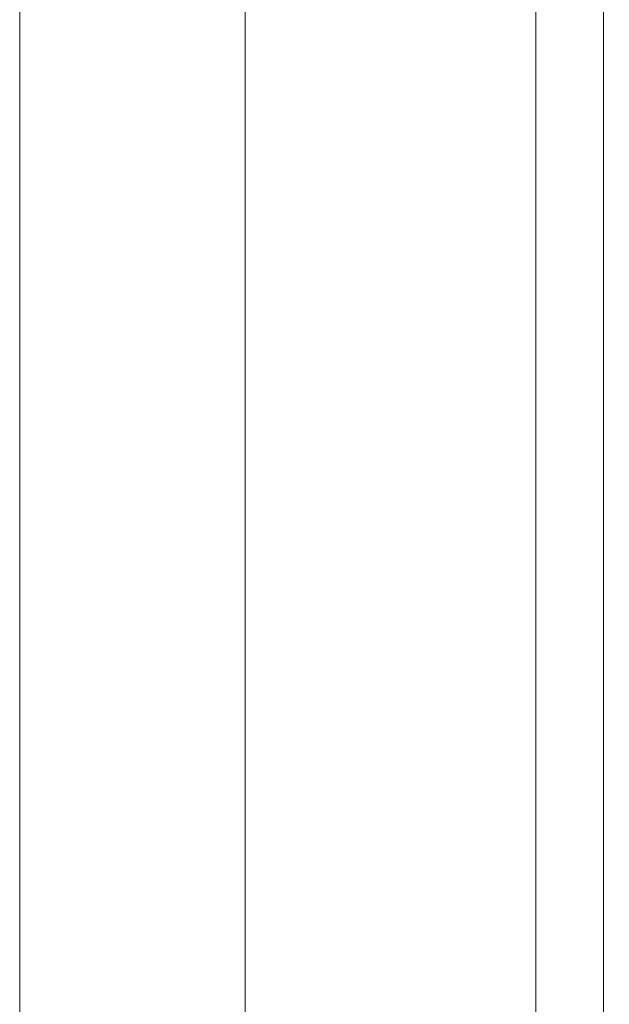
# Paper-space layout 'A-15 INWENTARYZACJA - PRZEKRÓJ' of a CAD drawing. Header units: millimetres. Extents: x 0 to 594, y 0 to 550.
# Tile 20 of 62: x 0 to 78, y 354 to 484. Entities that reach past the tile are written whole.
import ezdxf
from ezdxf.xclip import XClip

# ---------------------------------------------------------------- set-up
doc = ezdxf.new("R2010")
doc.units = ezdxf.units.MM
doc.header["$MEASUREMENT"] = 0
doc.header["$XCLIPFRAME"] = 0
doc.layers.add('A_Arkusz_Nr_pióra__1', color=7, linetype='Continuous', lineweight=20)
doc.layers.add('A_podrys', color=7, linetype='Continuous')
doc.layers.add('A_widok_Nr_pióra__9', color=7, linetype='Continuous', lineweight=13, true_color=0xadadad)

# ---------------------------------------------------------------- blocks, each defined once
blk = doc.blocks.new('Rysunek_2_2', base_point=(-1563, -181.13))
at = {"layer": 'A_widok_Nr_pióra__9', "color": 253, "linetype": 'Continuous', "lineweight": 13, "true_color": 0xadadad}
for p, q in [((68.46, 236.25), (68.46, 520.46)), ((77.46, 508.74), (77.46, 148.86))]:
    blk.add_line(p, q, dxfattribs=at)

psp = doc.layouts.new('A-15 INWENTARYZACJA - PRZEKRÓJ')

# ---------------------------------------------------------------- linework, layer by layer
at = {"layer": 'A_Arkusz_Nr_pióra__1', "color": 7, "linetype": 'Continuous', "lineweight": 20}
psp.add_line((29.9, 545.1), (29.9, 4.9), dxfattribs=at)
at = {"layer": 'A_Arkusz_Nr_pióra__1', "color": 7, "linetype": 'Continuous', "lineweight": 20, "flags": 128}
psp.add_lwpolyline([(0, 550), (594, 550), (594, 0), (0, 0)], close=True, dxfattribs=at)

# ---------------------------------------------------------------- block references
at = {"layer": 'A_podrys', "color": 37, "linetype": 'Continuous', "lineweight": 5, "true_color": 0x656532}
ref = psp.add_blockref('Rysunek_2_2', (-1563, -181.13), dxfattribs=at)
XClip(ref).set_block_clipping_path([(33.4137328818, 99.0731171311), (589.1, 545.1)])

doc.saveas('drawing.dxf')
